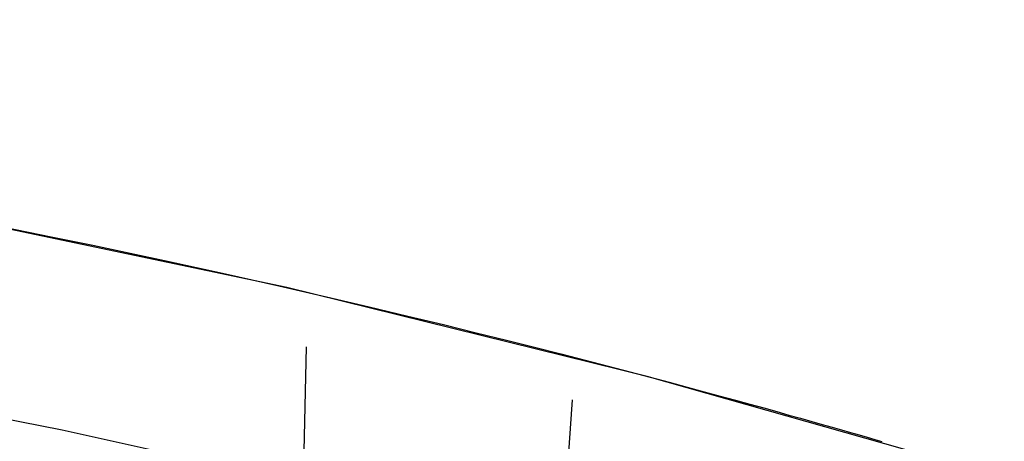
# Model space of a CAD drawing. Header units: millimetres. Extents: x -58 to 58, y -58 to 57.
# Tile 72 of 102: x 11.37 to 16.63, y 55.24 to 57.49. Entities that reach past the tile are written whole.
import ezdxf

# ---------------------------------------------------------------- set-up
doc = ezdxf.new("R2010")
doc.units = ezdxf.units.MM
doc.header["$MEASUREMENT"] = 0
doc.layers.add('Predefinito', color=5, linetype='Continuous')

msp = doc.modelspace()

# ---------------------------------------------------------------- linework, layer by layer
at = {"layer": 'Predefinito'}
for points in [[(20.3898, 53.7634), (18.5219, 54.4352), (16.632, 55.042), (14.7222, 55.5833), (12.795, 56.0584), (10.8524, 56.4666), (8.8969, 56.8075), (6.9309, 57.0808), (4.9565, 57.286), (2.9763, 57.4229), (0.9925, 57.4914), (-0.9925, 57.4914), (-2.9763, 57.4229), (-4.9565, 57.286), (-6.9309, 57.0808), (-8.8969, 56.8075), (-10.8524, 56.4666), (-12.795, 56.0584), (-14.7222, 55.5833), (-16.632, 55.042)], [(2.5188, 56.4438), (3.7933, 56.3725), (5.0768, 56.2715), (6.3683, 56.14), (7.6668, 55.9774), (8.9714, 55.7832), (10.2809, 55.5568), (11.5944, 55.2976), (12.9105, 55.0052), (14.2283, 54.6791), (15.5464, 54.319), (16.8637, 53.9246), (18.1788, 53.4956), (19.4905, 53.0318), (20.7974, 52.533)]]:
    msp.add_lwpolyline(points, dxfattribs=at)
for points in [[(11.2853, 56.3817, 30.1759), (11.5356, 56.331, 30.216), (11.7581, 56.285, 30.2561), (11.9582, 56.2428, 30.2962), (12.1412, 56.2036, 30.3364), (12.4684, 56.1319, 30.4168), (12.7536, 56.0678, 30.4972), (13.0077, 56.0094, 30.5777), (13.2362, 55.9559, 30.6582), (13.4432, 55.9065, 30.7387), (13.6325, 55.8606, 30.8192), (13.8075, 55.8176, 30.8998), (13.9693, 55.7773, 30.9803), (14.1196, 55.7395, 31.0609), (14.2596, 55.7038, 31.1414), (14.3905, 55.6701, 31.2218), (14.5133, 55.6383, 31.3021), (14.6287, 55.6081, 31.3824), (14.7371, 55.5795, 31.4628), (14.8391, 55.5523, 31.5431), (14.9352, 55.5265, 31.6235), (15.026, 55.502, 31.7038), (15.112, 55.4786, 31.7842), (15.1936, 55.4563, 31.8645), (15.2709, 55.4351, 31.9449), (15.3441, 55.4149, 32.0252), (15.4135, 55.3956, 32.1056), (15.4793, 55.3773, 32.1859), (15.5416, 55.3598, 32.2663), (15.6007, 55.3432, 32.3466), (15.6569, 55.3273, 32.427), (15.7102, 55.3122, 32.5074), (15.7607, 55.2978, 32.5877), (15.8086, 55.2842, 32.6681), (15.854, 55.2712, 32.7484), (15.897, 55.2588, 32.8288), (15.9377, 55.2471, 32.9092), (15.9762, 55.236, 32.9895)], [(12.0903, 51.2656, 60), (12.4313, 51.3796, 50.6449), (12.55, 51.5186, 47.5316), (12.6048, 51.6306, 45.9799), (12.6558, 51.7776, 44.4349), (12.7025, 51.965, 42.8992), (12.7443, 52.1979, 41.3755), (12.7632, 52.333, 40.619), (12.7807, 52.4814, 39.8662), (12.7967, 52.6437, 39.1179), (12.8112, 52.8204, 38.3743), (12.8241, 53.0114, 37.6372), (12.8356, 53.2165, 36.9055), (12.8457, 53.4349, 36.1829), (12.8541, 53.6695, 35.4678), (12.9009, 55.7423, 29.8979)], [(13.3071, 52.061, 60), (13.741, 52.1623, 49.425), (13.8727, 52.2966, 46.4121), (13.9338, 52.4038, 44.9125), (13.9912, 52.5431, 43.4203), (14.0444, 52.7186, 41.9375), (14.0931, 52.9344, 40.4661), (14.1368, 53.1942, 39.0084), (14.1755, 53.4995, 37.569), (14.193, 53.6682, 36.8588), (14.2093, 53.8498, 36.154), (14.3222, 55.4577, 30.637)]]:
    msp.add_polyline3d(points, dxfattribs=at)

doc.saveas('drawing.dxf')
